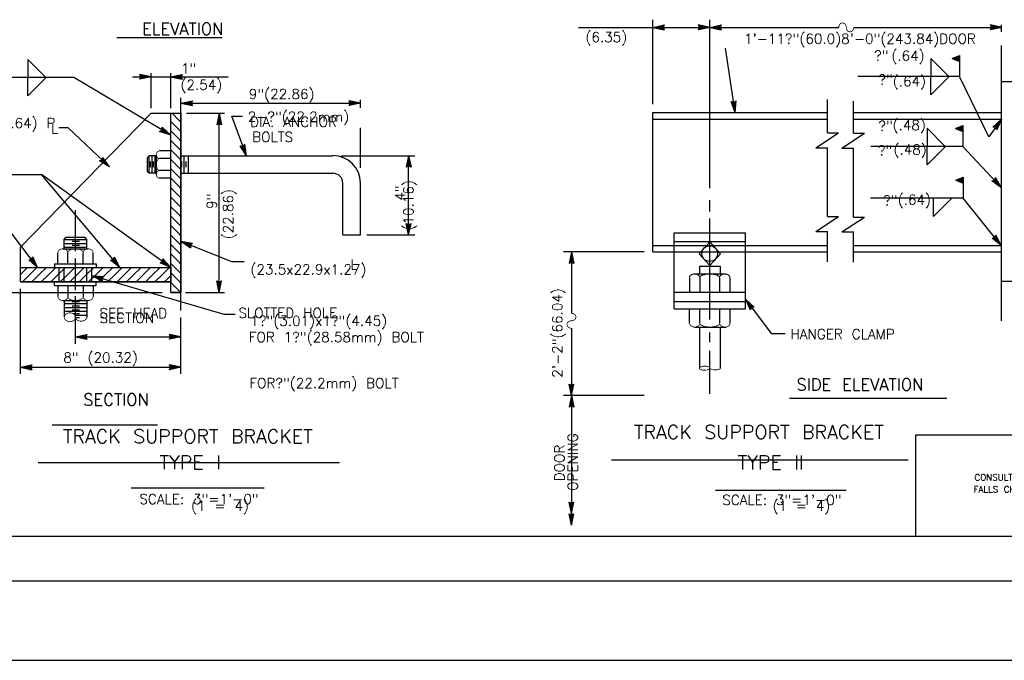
# Model space of a CAD drawing. Extents: x -16 to 1164, y -18 to 483.
# Tile 3 of 15: x -1.98 to 10.39, y -18.5 to -10.44. Entities that reach past the tile are written whole.
import ezdxf
from ezdxf.enums import TextEntityAlignment as Align

# ---------------------------------------------------------------- set-up
doc = ezdxf.new("R2010")
doc.units = 0
doc.header["$MEASUREMENT"] = 0
doc.layers.add('LETTERING', color=7, linetype='CONTINUOUS')
doc.layers.add('OUTLINE', color=7, linetype='CONTINUOUS')
doc.styles.add('TXT_SHX', font='txt.shx')

# ---------------------------------------------------------------- blocks, each defined once
blk = doc.blocks.new('LT1')
at = {"layer": 'OUTLINE', "color": 24, "linetype": 'CONTINUOUS'}
for p, q in [((0, 0), (-0.0015, 0.00032)), ((-0.00135, 0), (-0.0015, 0.00032)), ((0, 0), (-0.0015, -0.00032)), ((-0.0015, -0.00032), (-0.00135, 0)), ((-0.00039, 0), (-0.00136, 0.00021)), ((-0.00127, 0), (-0.00136, 0.00021)), ((-0.00039, 0), (-0.00136, -0.00021)), ((-0.00136, -0.00021), (-0.00127, 0)), ((-0.00076, 0), (-0.00123, 0.00009)), ((-0.00119, 0), (-0.00123, 0.00009)), ((-0.00076, 0), (-0.00123, -0.0001)), ((-0.00123, -0.0001), (-0.00119, 0))]:
    blk.add_line(p, q, dxfattribs=at)
blk = doc.blocks.new('FILLET')
at = {"layer": 'OUTLINE', "color": 24, "linetype": 'CONTINUOUS'}
for q in [(0, 0), (0.00236, -0.00002)]:
    blk.add_line((0, -0.00239), q, dxfattribs=at)
blk = doc.blocks.new('FWELD')
at = {"layer": 'LETTERING', "color": 24, "linetype": 'CONTINUOUS'}
for p, q in [((0.00099, 0.00236), (0, 0.00276)), ((0, 0.00276), (0, 0)), ((0.00091, 0.00236), (0, 0.00273)), ((0.00082, 0.00236), (0, 0.0027)), ((0.00076, 0.00236), (0, 0.00268)), ((0.00067, 0.00236), (0, 0.00264)), ((0.00058, 0.00236), (0, 0.0026)), ((0.00048, 0.00236), (0, 0.00255)), ((0.00041, 0.00236), (0, 0.00253)), ((0.00032, 0.00236), (0, 0.0025)), ((0.00025, 0.00236), (0, 0.00247)), ((0.00017, 0.00236), (0, 0.00244)), ((0.00011, 0.00236), (0, 0.00242)), ((0.00004, 0.00236), (0, 0.00239)), ((0, 0.00236), (0.00099, 0.00236)), ((0.00099, 0.00236), (0, 0.00197)), ((0.00091, 0.00236), (0, 0.002)), ((0.00082, 0.00236), (0, 0.00203)), ((0.00076, 0.00236), (0, 0.00205)), ((0.00067, 0.00236), (0, 0.00209)), ((0.00058, 0.00236), (0, 0.00213)), ((0.00048, 0.00236), (0, 0.00218)), ((0.00041, 0.00236), (0, 0.0022)), ((0.00032, 0.00236), (0, 0.00223)), ((0.00025, 0.00236), (0, 0.00226)), ((0.00017, 0.00236), (0, 0.00229)), ((0.00011, 0.00236), (0, 0.00231)), ((0.00004, 0.00236), (0, 0.00234)), ((0, 0.00236), (0.00099, 0.00236))]:
    blk.add_line(p, q, dxfattribs=at)

msp = doc.modelspace()

# ---------------------------------------------------------------- linework, layer by layer
at = {"layer": 'OUTLINE', "color": 7, "linetype": 'CONTINUOUS'}
for p, q in [((5.976, -11.5), (5.976, -10.44)), ((6.693, -12.558), (6.693, -10.44)), ((10.358, -10.592), (10.358, -10.503)), ((5.044, -10.537), (6.693, -10.537)), ((6.693, -10.537), (8.313, -10.537)), ((8.501, -10.537), (10.362, -10.537)), ((-0.759, -10.665), (0.565, -10.665)), ((7.013, -11.608), (6.89, -10.8)), ((10.358, -14.225), (10.358, -10.765)), ((9.469, -10.927), (9.696, -11.154)), ((9.469, -10.927), (9.469, -11.156)), ((-0.327, -11.553), (-0.327, -11.114)), ((-0.081, -11.553), (-0.081, -11.114)), ((-1.301, -11.168), (-2.801, -11.168)), ((-0.081, -11.892), (-1.301, -11.168)), ((-0.564, -11.158), (-0.327, -11.158)), ((-0.327, -11.158), (-0.081, -11.158)), ((-0.081, -11.158), (0.64, -11.158)), ((9.832, -11.156), (8.553, -11.156)), ((9.469, -11.385), (9.469, -11.156)), ((9.469, -11.385), (9.696, -11.158)), ((10.2, -11.911), (9.832, -11.156)), ((10.358, -11.217), (10.538, -11.217)), ((0.046, -14.098), (0.046, -11.422)), ((0.046, -11.49), (2.304, -11.49)), ((2.303, -11.55), (2.303, -11.448)), ((8.173, -11.862), (8.173, -11.445)), ((8.5, -11.868), (8.5, -11.463)), ((-1.97, -13.302), (-0.327, -11.617)), ((-0.327, -11.617), (0.046, -11.617)), ((-0.081, -13.869), (-0.081, -11.617)), ((0.011, -11.693), (-0.065, -11.617)), ((0.115, -11.617), (0.595, -11.617)), ((0.527, -13.869), (0.527, -11.617)), ((5.976, -11.608), (8.173, -11.608)), ((5.976, -13.36), (5.976, -11.608)), ((8.5, -11.608), (10.358, -11.608)), ((0.011, -11.812), (-0.081, -11.72)), ((0.046, -11.728), (0.011, -11.693)), ((0.871, -12.152), (0.687, -11.655)), ((0.687, -11.655), (0.819, -11.655)), ((5.976, -11.692), (8.173, -11.692)), ((8.5, -11.692), (10.358, -11.692)), ((10.358, -11.692), (10.2, -11.911)), ((-1.371, -11.8), (-1.489, -11.8)), ((-0.852, -12.292), (-1.371, -11.8)), ((0.011, -11.931), (-0.081, -11.839)), ((0.046, -11.847), (0.011, -11.812)), ((2.303, -12.304), (2.303, -11.799)), ((8.025, -12.05), (8.308, -11.862)), ((8.173, -11.862), (8.308, -11.862)), ((8.352, -12.056), (8.635, -11.868)), ((8.5, -11.868), (8.635, -11.868)), ((0.011, -12.05), (-0.081, -11.958)), ((0.046, -11.966), (0.011, -11.931)), ((-0.081, -12.09), (-0.223, -12.09)), ((0.011, -12.169), (-0.081, -12.077)), ((0.046, -12.085), (0.011, -12.05)), ((8.025, -12.05), (8.173, -12.05)), ((8.173, -12.915), (8.173, -12.05)), ((8.352, -12.056), (8.5, -12.056)), ((8.5, -12.921), (8.5, -12.056)), ((9.873, -12.035), (8.717, -12.035)), ((10.358, -12.552), (9.873, -12.035)), ((-0.353, -12.152), (-0.375, -12.171)), ((-0.375, -12.352), (-0.375, -12.171)), ((-0.261, -12.152), (-0.353, -12.152)), ((-0.353, -12.371), (-0.353, -12.152)), ((-0.335, -12.294), (-0.335, -12.223)), ((-0.315, -12.371), (-0.315, -12.152)), ((-0.297, -12.294), (-0.297, -12.223)), ((-0.277, -12.371), (-0.277, -12.152)), ((-0.261, -12.385), (-0.261, -12.143)), ((-0.081, -12.187), (-0.223, -12.187)), ((0.011, -12.288), (-0.081, -12.196)), ((0.046, -12.204), (0.011, -12.169)), ((0.046, -12.152), (1.956, -12.152)), ((0.057, -12.294), (0.057, -12.223)), ((0.087, -12.371), (0.087, -12.152)), ((0.112, -12.294), (0.112, -12.223)), ((0.141, -12.371), (0.141, -12.152)), ((2.058, -12.152), (2.985, -12.152)), ((2.907, -13.147), (2.907, -12.152)), ((-0.353, -12.371), (-0.375, -12.352)), ((-0.261, -12.371), (-0.353, -12.371)), ((-0.081, -12.336), (-0.223, -12.336)), ((0.011, -12.407), (-0.081, -12.315)), ((0.046, -12.323), (0.011, -12.288)), ((0.046, -12.371), (1.956, -12.371)), ((-1.708, -12.392), (-3.331, -12.392)), ((-0.081, -13.555), (-1.705, -12.388)), ((-0.721, -13.555), (-1.704, -12.388)), ((-0.081, -12.433), (-0.223, -12.433)), ((0.011, -12.526), (-0.081, -12.434)), ((0.046, -12.442), (0.011, -12.407)), ((2.081, -13.147), (2.081, -12.496)), ((2.303, -13.147), (2.303, -12.496)), ((0.011, -12.645), (-0.081, -12.553)), ((0.046, -12.561), (0.011, -12.526)), ((0.011, -12.764), (-0.081, -12.672)), ((0.046, -12.68), (0.011, -12.645)), ((6.693, -12.85), (6.693, -12.709)), ((9.878, -12.685), (8.711, -12.685)), ((9.502, -12.914), (9.502, -12.685)), ((9.502, -12.914), (9.729, -12.687)), ((10.355, -13.279), (9.878, -12.685)), ((-1.278, -13.351), (-1.278, -12.835)), ((0.011, -12.883), (-0.081, -12.791)), ((0.046, -12.799), (0.011, -12.764)), ((0.011, -13.002), (-0.081, -12.91)), ((0.046, -12.918), (0.011, -12.883)), ((6.693, -14.211), (6.693, -12.941)), ((8.025, -13.103), (8.308, -12.915)), ((8.173, -12.915), (8.308, -12.915)), ((8.352, -13.109), (8.635, -12.921)), ((8.5, -12.921), (8.635, -12.921)), ((-1.754, -13.555), (-2.176, -13.002)), ((0.011, -13.121), (-0.081, -13.029)), ((0.046, -13.037), (0.011, -13.002)), ((8.025, -13.103), (8.173, -13.103)), ((8.173, -13.484), (8.173, -13.103)), ((8.352, -13.109), (8.5, -13.109)), ((8.5, -13.49), (8.5, -13.109)), ((-1.419, -13.203), (-1.395, -13.174)), ((-1.419, -13.321), (-1.419, -13.203)), ((-1.419, -13.203), (-1.137, -13.203)), ((-1.395, -13.174), (-1.161, -13.174)), ((-1.32, -13.226), (-1.229, -13.226)), ((-1.137, -13.203), (-1.161, -13.174)), ((-1.137, -13.321), (-1.137, -13.203)), ((0.011, -13.24), (-0.081, -13.148)), ((0.046, -13.156), (0.011, -13.121)), ((0.046, -13.225), (0.682, -13.482)), ((2.081, -13.147), (2.303, -13.147)), ((2.384, -13.147), (2.985, -13.147)), ((6.243, -14.075), (6.243, -13.119)), ((6.243, -13.119), (7.142, -13.119)), ((6.243, -13.229), (7.142, -13.229)), ((6.693, -13.235), (6.559, -13.382)), ((6.693, -13.235), (6.827, -13.382)), ((7.142, -14.075), (7.142, -13.119)), ((-1.97, -13.738), (-1.97, -13.302)), ((-1.437, -13.321), (-1.125, -13.321)), ((-1.419, -13.252), (-1.137, -13.252)), ((-1.419, -13.301), (-1.137, -13.301)), ((-1.32, -13.275), (-1.229, -13.275)), ((0.011, -13.359), (-0.081, -13.267)), ((0.046, -13.275), (0.011, -13.24)), ((0.046, -13.394), (0.011, -13.359)), ((5.869, -13.36), (4.856, -13.36)), ((4.954, -13.36), (4.954, -14.132)), ((5.976, -13.279), (6.243, -13.279)), ((5.976, -13.36), (6.243, -13.36)), ((6.243, -13.279), (7.142, -13.279)), ((6.243, -13.36), (7.142, -13.36)), ((7.142, -13.279), (8.173, -13.279)), ((7.142, -13.36), (8.173, -13.36)), ((8.5, -13.279), (10.358, -13.279)), ((8.5, -13.36), (10.358, -13.36)), ((-1.499, -13.508), (-1.499, -13.37)), ((-1.374, -13.508), (-1.374, -13.37)), ((-1.278, -13.839), (-1.278, -13.442)), ((-1.182, -13.508), (-1.182, -13.37)), ((-1.057, -13.508), (-1.057, -13.37)), ((0.011, -13.478), (-0.081, -13.386)), ((0.046, -13.513), (0.011, -13.478)), ((0.682, -13.482), (0.842, -13.482)), ((6.693, -13.529), (6.559, -13.382)), ((6.693, -13.529), (6.827, -13.382)), ((-1.97, -13.555), (-0.081, -13.555)), ((-1.97, -13.643), (-1.882, -13.555)), ((-1.857, -13.649), (-1.763, -13.555)), ((-1.738, -13.649), (-1.644, -13.555)), ((-1.619, -13.649), (-1.525, -13.555)), ((-1.543, -13.508), (-1.017, -13.508)), ((-1.543, -13.508), (-1.543, -13.555)), ((-1.5, -13.649), (-1.406, -13.555)), ((-1.482, -13.739), (-1.482, -13.555)), ((-1.419, -13.739), (-1.419, -13.555)), ((-1.381, -13.649), (-1.287, -13.555)), ((-1.262, -13.649), (-1.168, -13.555)), ((-1.143, -13.649), (-1.049, -13.555)), ((-1.137, -13.739), (-1.137, -13.555)), ((-1.073, -13.739), (-1.073, -13.555)), ((-1.024, -13.649), (-0.93, -13.555)), ((-1.017, -13.508), (-1.017, -13.555)), ((-0.905, -13.649), (-0.811, -13.555)), ((-0.786, -13.649), (-0.692, -13.555)), ((-0.667, -13.649), (-0.573, -13.555)), ((-0.548, -13.649), (-0.454, -13.555)), ((-0.429, -13.649), (-0.335, -13.555)), ((-0.31, -13.649), (-0.216, -13.555)), ((-0.191, -13.649), (-0.097, -13.555)), ((0.011, -13.597), (-0.081, -13.505)), ((0.046, -13.632), (0.011, -13.597)), ((6.562, -13.54), (6.562, -13.637)), ((6.562, -13.54), (6.824, -13.54)), ((6.824, -13.54), (6.824, -13.637)), ((-1.946, -13.738), (-1.857, -13.649)), ((-1.827, -13.738), (-1.738, -13.649)), ((-1.708, -13.738), (-1.619, -13.649)), ((-1.589, -13.738), (-1.5, -13.649)), ((-1.47, -13.738), (-1.381, -13.649)), ((-1.351, -13.738), (-1.262, -13.649)), ((-1.232, -13.738), (-1.143, -13.649)), ((-1.113, -13.738), (-1.024, -13.649)), ((-1.073, -13.657), (0.585, -14.142)), ((-0.994, -13.738), (-0.905, -13.649)), ((-0.875, -13.738), (-0.786, -13.649)), ((-0.756, -13.738), (-0.667, -13.649)), ((-0.637, -13.738), (-0.548, -13.649)), ((-0.518, -13.738), (-0.429, -13.649)), ((-0.399, -13.738), (-0.31, -13.649)), ((-0.28, -13.738), (-0.191, -13.649)), ((-0.161, -13.738), (-0.081, -13.658)), ((0.011, -13.716), (-0.081, -13.624)), ((0.046, -13.751), (0.011, -13.716)), ((6.437, -13.684), (6.437, -13.866)), ((6.499, -13.637), (6.897, -13.637)), ((6.567, -13.684), (6.567, -13.866)), ((6.815, -13.684), (6.815, -13.866)), ((6.945, -13.684), (6.945, -13.866)), ((10.358, -13.726), (10.538, -13.726)), ((-1.97, -13.738), (-0.081, -13.738)), ((-1.97, -14.893), (-1.97, -13.822)), ((-1.543, -13.782), (-1.543, -13.739)), ((-1.543, -13.782), (-1.017, -13.782)), ((-1.499, -13.784), (-1.499, -13.922)), ((-1.374, -13.784), (-1.374, -13.922)), ((-1.182, -13.784), (-1.182, -13.922)), ((-1.057, -13.784), (-1.057, -13.922)), ((-1.017, -13.782), (-1.017, -13.739)), ((0.011, -13.835), (-0.081, -13.743)), ((0.045, -13.869), (0.011, -13.835)), ((-2.512, -13.869), (-0.19, -13.869)), ((-1.437, -13.971), (-1.125, -13.971)), ((-1.419, -13.971), (-1.419, -14.178)), ((-1.278, -14.515), (-1.278, -13.917)), ((-1.137, -13.971), (-1.137, -14.183)), ((-0.074, -13.869), (-0.081, -13.862)), ((-0.081, -13.869), (0.046, -13.869)), ((0.105, -13.869), (0.595, -13.869)), ((6.243, -13.866), (7.142, -13.866)), ((7.142, -13.954), (7.465, -14.386)), ((-1.419, -14.008), (-1.137, -14.008)), ((-1.419, -14.057), (-1.137, -14.057)), ((-1.32, -13.984), (-1.229, -13.984)), ((-1.32, -14.038), (-1.229, -14.038)), ((-1.32, -14.087), (-1.229, -14.087)), ((6.243, -13.982), (7.142, -13.982)), ((6.243, -14.075), (7.142, -14.075)), ((6.439, -14.257), (6.439, -14.075)), ((6.569, -14.257), (6.569, -14.075)), ((6.817, -14.257), (6.817, -14.075)), ((6.947, -14.257), (6.947, -14.075)), ((-1.419, -14.106), (-1.137, -14.106)), ((-1.419, -14.155), (-1.413, -14.155)), ((-1.307, -14.136), (-1.229, -14.136)), ((-1.287, -14.155), (-1.137, -14.155)), ((-1.28, -14.185), (-1.229, -14.185)), ((0.046, -14.893), (0.046, -14.185)), ((0.585, -14.142), (0.726, -14.142)), ((4.954, -14.32), (4.954, -15.167)), ((6.501, -14.304), (6.899, -14.304)), ((6.562, -14.304), (6.562, -14.823)), ((6.824, -14.304), (6.824, -14.823)), ((-1.278, -14.428), (0.046, -14.428)), ((6.693, -14.493), (6.693, -14.372)), ((7.465, -14.386), (7.639, -14.386)), ((6.693, -15.144), (6.693, -14.604)), ((-1.97, -14.811), (0.046, -14.811)), ((5.869, -15.167), (4.856, -15.167)), ((4.954, -15.167), (4.954, -16.649)), ((7.694, -15.197), (9.669, -15.197)), ((-1.57, -15.532), (-0.246, -15.532)), ((9.281, -16.933), (9.281, -15.658)), ((9.281, -15.658), (16.584, -15.658)), ((-1.746, -16.006), (2.041, -16.006)), ((5.456, -15.973), (9.187, -15.973)), ((-0.579, -16.327), (1.092, -16.327)), ((6.763, -16.354), (8.407, -16.354)), ((4.954, -16.649), (4.954, -16.796)), ((-13.89, -16.933), (24.352, -16.933)), ((-15.156, -17.495), (25.082, -17.495)), ((-16.043, -18.495), (25.957, -18.495))]:
    msp.add_line(p, q, dxfattribs=at)
for points, const_width in [([(8.313, -10.537, -0.041295), (8.314, -10.526, -0.042239), (8.316, -10.515, -0.044099), (8.321, -10.506, -0.046788), (8.327, -10.497, -0.050089), (8.334, -10.49, -0.053576), (8.342, -10.485, -0.056586), (8.351, -10.482, -0.058358), (8.36, -10.481, -0.058358), (8.369, -10.482, -0.056586), (8.378, -10.485, -0.053576), (8.386, -10.49, -0.050089), (8.393, -10.497, -0.046788), (8.399, -10.506, -0.044099), (8.403, -10.515, -0.042239), (8.406, -10.526, -0.041295), (8.407, -10.537, -0.041295)], 0.00984), ([(8.501, -10.537, -0.041295), (8.5, -10.548, -0.042239), (8.497, -10.558, -0.044099), (8.493, -10.568, -0.046788), (8.487, -10.576, -0.050089), (8.48, -10.583, -0.053576), (8.472, -10.589, -0.056586), (8.463, -10.592, -0.058358), (8.454, -10.593, -0.058358), (8.445, -10.592, -0.056586), (8.436, -10.589, -0.053576), (8.428, -10.583, -0.050089), (8.421, -10.576, -0.046788), (8.415, -10.568, -0.044099), (8.41, -10.558, -0.042239), (8.408, -10.548, -0.041295), (8.407, -10.537, -0.041295)], 0.00984), ([(-0.224, -12.187, -0.061966), (-0.231, -12.186, -0.059296), (-0.238, -12.183, -0.054915), (-0.245, -12.179, -0.050069), (-0.251, -12.173, -0.045694), (-0.255, -12.165, -0.042276), (-0.259, -12.157, -0.039984), (-0.261, -12.148, -0.038843), (-0.262, -12.138, -0.038843), (-0.261, -12.129, -0.039984), (-0.259, -12.12, -0.042276), (-0.255, -12.111, -0.045694), (-0.251, -12.104, -0.050069), (-0.245, -12.098, -0.054915), (-0.238, -12.094, -0.059296), (-0.231, -12.091, -0.061966), (-0.224, -12.09, -0.061966)], 0.00984), ([(-0.224, -12.336, -0.093168), (-0.231, -12.335, -0.077687), (-0.238, -12.331, -0.059253), (-0.245, -12.324, -0.045127), (-0.25, -12.314, -0.035832), (-0.255, -12.303, -0.030091), (-0.259, -12.29, -0.026799), (-0.261, -12.276, -0.025301), (-0.262, -12.262, -0.025301), (-0.261, -12.247, -0.026799), (-0.259, -12.233, -0.030091), (-0.255, -12.22, -0.035832), (-0.25, -12.209, -0.045127), (-0.245, -12.2, -0.059253), (-0.238, -12.193, -0.077687), (-0.231, -12.188, -0.093168), (-0.224, -12.187, -0.093168)], 0.00984), ([(-0.224, -12.433, -0.062196), (-0.231, -12.432, -0.059465), (-0.238, -12.43, -0.054993), (-0.245, -12.425, -0.050061), (-0.25, -12.419, -0.045623), (-0.255, -12.412, -0.042163), (-0.259, -12.403, -0.039847), (-0.261, -12.394, -0.038696), (-0.262, -12.385, -0.038696), (-0.261, -12.375, -0.039847), (-0.259, -12.366, -0.042163), (-0.255, -12.358, -0.045623), (-0.25, -12.35, -0.050061), (-0.245, -12.344, -0.054993), (-0.238, -12.34, -0.059465), (-0.231, -12.337, -0.062196), (-0.224, -12.336, -0.062196)], 0.00984), ([(-1.499, -13.37, -0.062196), (-1.498, -13.36, -0.059465), (-1.495, -13.351, -0.054993), (-1.489, -13.343, -0.050061), (-1.481, -13.335, -0.045623), (-1.472, -13.329, -0.042163), (-1.461, -13.325, -0.039847), (-1.449, -13.322, -0.038696), (-1.437, -13.321, -0.038696), (-1.425, -13.322, -0.039847), (-1.413, -13.325, -0.042163), (-1.402, -13.329, -0.045623), (-1.393, -13.335, -0.050061), (-1.385, -13.343, -0.054993), (-1.379, -13.351, -0.059465), (-1.376, -13.36, -0.062196), (-1.374, -13.37, -0.062196)], 0.00984), ([(-1.374, -13.37, -0.093168), (-1.372, -13.36, -0.077687), (-1.367, -13.351, -0.059253), (-1.358, -13.343, -0.045127), (-1.346, -13.335, -0.035832), (-1.332, -13.329, -0.030091), (-1.315, -13.325, -0.026799), (-1.297, -13.322, -0.025301), (-1.278, -13.321, -0.025301), (-1.26, -13.322, -0.026799), (-1.242, -13.325, -0.030091), (-1.225, -13.329, -0.035832), (-1.21, -13.335, -0.045127), (-1.199, -13.343, -0.059253), (-1.19, -13.351, -0.077687), (-1.184, -13.36, -0.093168), (-1.182, -13.37, -0.093168)], 0.00984), ([(-1.182, -13.37, -0.061966), (-1.181, -13.36, -0.059296), (-1.178, -13.351, -0.054915), (-1.172, -13.343, -0.050069), (-1.164, -13.335, -0.045694), (-1.155, -13.329, -0.042276), (-1.144, -13.325, -0.039984), (-1.132, -13.322, -0.038843), (-1.12, -13.321, -0.038843), (-1.108, -13.322, -0.039984), (-1.096, -13.325, -0.042276), (-1.085, -13.329, -0.045694), (-1.076, -13.335, -0.050069), (-1.068, -13.343, -0.054915), (-1.062, -13.351, -0.059296), (-1.059, -13.36, -0.061966), (-1.057, -13.37, -0.061966)], 0.00984), ([(6.437, -13.684, -0.067145), (6.438, -13.675, -0.062977), (6.442, -13.666, -0.056478), (6.448, -13.658, -0.049745), (6.456, -13.651, -0.044044), (6.466, -13.645, -0.039819), (6.477, -13.641, -0.037092), (6.489, -13.638, -0.035765), (6.502, -13.637, -0.035765), (6.515, -13.638, -0.037092), (6.527, -13.641, -0.039819), (6.538, -13.645, -0.044044), (6.548, -13.651, -0.049745), (6.556, -13.658, -0.056478), (6.562, -13.666, -0.062977), (6.566, -13.675, -0.067145), (6.567, -13.684, -0.067145)], 0.0138), ([(6.567, -13.684, -0.121412), (6.569, -13.675, -0.086827), (6.576, -13.666, -0.056329), (6.588, -13.658, -0.038443), (6.603, -13.651, -0.028572), (6.622, -13.645, -0.023083), (6.643, -13.641, -0.020122), (6.667, -13.638, -0.018815), (6.691, -13.637, -0.018815), (6.715, -13.638, -0.020122), (6.738, -13.641, -0.023083), (6.76, -13.645, -0.028572), (6.779, -13.651, -0.038443), (6.794, -13.658, -0.056329), (6.805, -13.666, -0.086827), (6.813, -13.675, -0.121412), (6.815, -13.684, -0.121412)], 0.0138), ([(6.815, -13.684, -0.067145), (6.816, -13.675, -0.062977), (6.82, -13.666, -0.056478), (6.826, -13.658, -0.049745), (6.834, -13.651, -0.044044), (6.844, -13.645, -0.039819), (6.855, -13.641, -0.037092), (6.867, -13.638, -0.035765), (6.88, -13.637, -0.035765), (6.893, -13.638, -0.037092), (6.905, -13.641, -0.039819), (6.916, -13.645, -0.044044), (6.926, -13.651, -0.049745), (6.934, -13.658, -0.056478), (6.94, -13.666, -0.062977), (6.944, -13.675, -0.067145), (6.945, -13.684, -0.067145)], 0.0138), ([(-1.499, -13.922, 0.062196), (-1.498, -13.932, 0.059465), (-1.495, -13.941, 0.054993), (-1.489, -13.949, 0.050061), (-1.481, -13.957, 0.045623), (-1.472, -13.963, 0.042163), (-1.461, -13.967, 0.039847), (-1.449, -13.97, 0.038696), (-1.437, -13.971, 0.038696), (-1.425, -13.97, 0.039847), (-1.413, -13.967, 0.042163), (-1.402, -13.963, 0.045623), (-1.393, -13.957, 0.050061), (-1.385, -13.949, 0.054993), (-1.379, -13.941, 0.059465), (-1.376, -13.932, 0.062196), (-1.374, -13.922, 0.062196)], 0.00984), ([(-1.374, -13.922, 0.093168), (-1.372, -13.932, 0.077687), (-1.367, -13.941, 0.059253), (-1.358, -13.949, 0.045127), (-1.346, -13.957, 0.035832), (-1.332, -13.963, 0.030091), (-1.315, -13.967, 0.026799), (-1.297, -13.97, 0.025301), (-1.278, -13.971, 0.025301), (-1.26, -13.97, 0.026799), (-1.242, -13.967, 0.030091), (-1.225, -13.963, 0.035832), (-1.21, -13.957, 0.045127), (-1.199, -13.949, 0.059253), (-1.19, -13.941, 0.077687), (-1.184, -13.932, 0.093168), (-1.182, -13.922, 0.093168)], 0.00984), ([(-1.182, -13.922, 0.061966), (-1.181, -13.932, 0.059296), (-1.178, -13.941, 0.054915), (-1.172, -13.949, 0.050069), (-1.164, -13.957, 0.045694), (-1.155, -13.963, 0.042276), (-1.144, -13.967, 0.039984), (-1.132, -13.97, 0.038843), (-1.12, -13.971, 0.038843), (-1.108, -13.97, 0.039984), (-1.096, -13.967, 0.042276), (-1.085, -13.963, 0.045694), (-1.076, -13.957, 0.050069), (-1.068, -13.949, 0.054915), (-1.062, -13.941, 0.059296), (-1.059, -13.932, 0.061966), (-1.057, -13.922, 0.061966)], 0.00984), ([(-1.278, -14.179, 0.06568), (-1.277, -14.189, 0.061961), (-1.273, -14.199, 0.056076), (-1.266, -14.208, 0.049868), (-1.258, -14.216, 0.044517), (-1.247, -14.222, 0.040495), (-1.235, -14.227, 0.037872), (-1.222, -14.23, 0.036589), (-1.208, -14.231, 0.036589), (-1.194, -14.23, 0.037872), (-1.181, -14.227, 0.040495), (-1.169, -14.222, 0.044517), (-1.158, -14.216, 0.049868), (-1.149, -14.208, 0.056076), (-1.143, -14.199, 0.061961), (-1.139, -14.189, 0.06568), (-1.137, -14.179, 0.06568)], 0.00984), ([(4.954, -14.32, -0.041295), (4.943, -14.319, -0.042239), (4.932, -14.316, -0.044099), (4.923, -14.312, -0.046788), (4.914, -14.306, -0.050089), (4.907, -14.299, -0.053576), (4.902, -14.291, -0.056586), (4.899, -14.282, -0.058358), (4.898, -14.273, -0.058358), (4.899, -14.264, -0.056586), (4.902, -14.255, -0.053576), (4.907, -14.247, -0.050089), (4.914, -14.24, -0.046788), (4.923, -14.234, -0.044099), (4.932, -14.23, -0.042239), (4.943, -14.227, -0.041295), (4.954, -14.226, -0.041295)], 0.00984), ([(4.954, -14.132, -0.041295), (4.965, -14.133, -0.042239), (4.975, -14.136, -0.044099), (4.985, -14.14, -0.046788), (4.994, -14.146, -0.050089), (5.001, -14.153, -0.053576), (5.006, -14.161, -0.056586), (5.009, -14.17, -0.058358), (5.01, -14.179, -0.058358), (5.009, -14.188, -0.056586), (5.006, -14.197, -0.053576), (5.001, -14.205, -0.050089), (4.994, -14.212, -0.046788), (4.985, -14.218, -0.044099), (4.975, -14.222, -0.042239), (4.965, -14.225, -0.041295), (4.954, -14.226, -0.041295)], 0.00984), ([(6.439, -14.257, 0.067145), (6.44, -14.266, 0.062977), (6.444, -14.275, 0.056478), (6.45, -14.283, 0.049745), (6.458, -14.29, 0.044044), (6.468, -14.296, 0.039819), (6.479, -14.301, 0.037092), (6.491, -14.303, 0.035765), (6.504, -14.304, 0.035765), (6.517, -14.303, 0.037092), (6.529, -14.301, 0.039819), (6.54, -14.296, 0.044044), (6.55, -14.29, 0.049745), (6.558, -14.283, 0.056478), (6.564, -14.275, 0.062977), (6.568, -14.266, 0.067145), (6.569, -14.257, 0.067145)], 0.00984), ([(6.569, -14.257, 0.121412), (6.571, -14.266, 0.086827), (6.578, -14.275, 0.056329), (6.59, -14.283, 0.038443), (6.605, -14.29, 0.028572), (6.624, -14.296, 0.023083), (6.645, -14.3, 0.020122), (6.669, -14.303, 0.018815), (6.693, -14.304, 0.018815), (6.717, -14.303, 0.020122), (6.74, -14.3, 0.023083), (6.762, -14.296, 0.028572), (6.781, -14.29, 0.038443), (6.796, -14.283, 0.056329), (6.807, -14.275, 0.086827), (6.815, -14.266, 0.121412), (6.817, -14.257, 0.121412)], 0.00984), ([(6.817, -14.257, 0.067145), (6.818, -14.266, 0.062977), (6.822, -14.275, 0.056478), (6.828, -14.283, 0.049745), (6.836, -14.29, 0.044044), (6.846, -14.296, 0.039819), (6.857, -14.301, 0.037092), (6.869, -14.303, 0.035765), (6.882, -14.304, 0.035765), (6.895, -14.303, 0.037092), (6.907, -14.301, 0.039819), (6.918, -14.296, 0.044044), (6.928, -14.29, 0.049745), (6.936, -14.283, 0.056478), (6.942, -14.275, 0.062977), (6.946, -14.266, 0.067145), (6.947, -14.257, 0.067145)], 0.00984), ([(6.693, -14.819, 0.133691), (6.694, -14.823, 0.088837), (6.698, -14.828, 0.054094), (6.704, -14.832, 0.035626), (6.712, -14.835, 0.025978), (6.721, -14.838, 0.020771), (6.733, -14.841, 0.018007), (6.745, -14.842, 0.016796), (6.758, -14.843, 0.016796), (6.771, -14.843, 0.018007), (6.783, -14.842, 0.020771), (6.794, -14.841, 0.025978), (6.804, -14.838, 0.035626), (6.812, -14.835, 0.054094), (6.819, -14.831, 0.088837), (6.823, -14.827, 0.133691), (6.824, -14.823, 0.133691)], 0.00984)]:
    msp.add_lwpolyline(points, format="xyb", dxfattribs=dict(at, const_width=const_width))
for points in [[(-0.081, -13.869), (-0.081, -11.617), (0.046, -11.617), (0.046, -13.869)], [(-1.97, -13.738), (-1.97, -13.555), (-0.081, -13.555), (-0.081, -13.738)]]:
    msp.add_lwpolyline(points, close=True, dxfattribs=at)
at = {"layer": 'OUTLINE', "color": 7, "linetype": 'CONTINUOUS', "const_width": 0.00984}
for points in [[(-1.278, -14.181, 0.06248), (-1.28, -14.17, 0.059673), (-1.284, -14.16, 0.055088), (-1.29, -14.15, 0.050051), (-1.299, -14.142, 0.045534), (-1.31, -14.135, 0.042023), (-1.322, -14.13, 0.039679), (-1.335, -14.127, 0.038516), (-1.349, -14.126, 0.038516), (-1.363, -14.127, 0.039679), (-1.376, -14.13, 0.042023), (-1.388, -14.135, 0.045534), (-1.399, -14.142, 0.050051), (-1.407, -14.15, 0.055088), (-1.414, -14.16, 0.059673), (-1.418, -14.17, 0.06248), (-1.419, -14.181, 0.06248), (-1.418, -14.192, 0.059673), (-1.414, -14.202, 0.055088), (-1.407, -14.212, 0.050051), (-1.399, -14.22, 0.045534), (-1.388, -14.227, 0.042023), (-1.376, -14.232, 0.039679), (-1.363, -14.235, 0.038516), (-1.349, -14.236, 0.038516), (-1.335, -14.235, 0.039679), (-1.322, -14.232, 0.042023), (-1.31, -14.227, 0.045534), (-1.299, -14.22, 0.050051), (-1.29, -14.212, 0.055088), (-1.284, -14.202, 0.059673), (-1.28, -14.192, 0.06248)], [(6.693, -14.82, 0.118812), (6.692, -14.815, 0.086258), (6.688, -14.81, 0.056748), (6.682, -14.806, 0.039055), (6.673, -14.802, 0.029161), (6.663, -14.8, 0.02362), (6.652, -14.797, 0.020619), (6.64, -14.796, 0.019292), (6.627, -14.796, 0.019292), (6.614, -14.797, 0.020619), (6.602, -14.799, 0.02362), (6.591, -14.801, 0.029161), (6.581, -14.805, 0.039055), (6.573, -14.809, 0.056748), (6.567, -14.813, 0.086258), (6.563, -14.818, 0.118812), (6.562, -14.823, 0.118812), (6.563, -14.828, 0.086258), (6.567, -14.833, 0.056748), (6.573, -14.837, 0.039055), (6.581, -14.841, 0.029161), (6.591, -14.844, 0.02362), (6.603, -14.846, 0.020619), (6.615, -14.847, 0.019292), (6.628, -14.847, 0.019292), (6.641, -14.846, 0.020619), (6.653, -14.844, 0.02362), (6.664, -14.842, 0.029161), (6.674, -14.838, 0.039055), (6.682, -14.834, 0.056748), (6.688, -14.83, 0.086258), (6.692, -14.825, 0.118812)]]:
    msp.add_lwpolyline(points, format="xyb", close=True, dxfattribs=at)
at = {"layer": 'OUTLINE', "color": 7, "linetype": 'CONTINUOUS'}
msp.add_circle((6.691, -13.38), 0.0983, dxfattribs=at)
for radius in [0.347, 0.125]:
    msp.add_arc((1.956, -12.496), radius, 0, 90, dxfattribs=at)

# ---------------------------------------------------------------- block references
at = {"layer": 'LETTERING', "linetype": 'CONTINUOUS', "xscale": -96, "yscale": 96, "zscale": 96}
for p in [(9.832, -11.156), (9.873, -12.035), (9.878, -12.685)]:
    msp.add_blockref('FWELD', p, dxfattribs=at)
at = {"layer": 'OUTLINE', "linetype": 'CONTINUOUS'}
for name, p, xscale, yscale, zscale, rotation in [('LT1', (5.976, -10.537), 96, 96, 96, 180.0000000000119), ('LT1', (6.693, -10.537), 96, 96, 96, 180.0000000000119), ('FILLET', (-1.878, -11.168), -96, 96, 96, 180.0000000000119), ('LT1', (-0.081, -11.158), 96, 96, 96, 180.0000000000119), ('LT1', (0.046, -11.49), 96, 96, 96, 180.0000000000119), ('LT1', (7.013, -11.608), 96.00023256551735, 96.00023256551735, 96.00023256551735, 278.6657129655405), ('LT1', (0.527, -11.617), 96, 96, 96, 90.00000000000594), ('LT1', (10.358, -11.692), 96.00018509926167, 96.00018509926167, 96.00018509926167, 54.19102985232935), ('LT1', (-0.081, -11.892), 96.00015534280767, 96.00015534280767, 96.00015534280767, 329.9501321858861), ('FILLET', (9.425, -12.035), -96, 96, 96, 180.0000000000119), ('LT1', (0.871, -12.152), 96.0002842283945, 96.0002842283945, 96.0002842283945, 290.3156587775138), ('LT1', (-0.852, -12.292), 96.00033690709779, 96.00033690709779, 96.00033690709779, 316.9974818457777), ('LT1', (2.907, -12.152), 96, 96, 96, 90.00000000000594), ('LT1', (10.358, -12.552), 96.00038549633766, 96.00038549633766, 96.00038549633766, 313.1708321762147), ('LT1', (2.907, -13.147), 96, 96, 96, 269.9999999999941), ('LT1', (0.046, -13.225), 96.00023189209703, 96.00023189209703, 96.00023189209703, 157.9968953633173), ('LT1', (10.355, -13.279), 96.00022405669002, 96.00022405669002, 96.00022405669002, 308.765352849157), ('LT1', (4.954, -13.36), 96, 96, 96, 90.00000000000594), ('LT1', (-1.754, -13.555), 96.00004623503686, 96.00004623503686, 96.00004623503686, 307.1950344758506), ('LT1', (-0.721, -13.555), 96.0001058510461, 96.0001058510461, 96.0001058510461, 310.1267185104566), ('LT1', (-0.081, -13.555), 95.99996436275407, 95.99996436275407, 95.99996436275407, 324.2889146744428), ('LT1', (-1.073, -13.657), 96.00017286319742, 96.00017286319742, 96.00017286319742, 163.6946413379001), ('LT1', (0.527, -13.869), 96, 96, 96, 269.9999999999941), ('LT1', (7.142, -13.954), 96.00025388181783, 96.00025388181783, 96.00025388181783, 125.1076461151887), ('LT1', (-1.278, -14.428), 96, 96, 96, 180.0000000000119), ('LT1', (-1.97, -14.811), 96, 96, 96, 180.0000000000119), ('LT1', (4.954, -15.167), 96, 96, 96, 269.9999999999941), ('LT1', (4.954, -15.167), 96, 96, 96, 90.00000000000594), ('LT1', (4.954, -16.649), 96, 96, 96, 269.9999999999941), ('LT1', (4.954, -16.796), 96, 96, 96, 269.9999999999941)]:
    msp.add_blockref(name, p, dxfattribs=dict(at, xscale=xscale, yscale=yscale, zscale=zscale, rotation=rotation))
at = {"layer": 'OUTLINE', "linetype": 'CONTINUOUS', "xscale": 96, "yscale": 96, "zscale": 96}
for name, p in [('LT1', (6.693, -10.537)), ('LT1', (10.362, -10.537)), ('LT1', (-0.327, -11.158)), ('FILLET', (-1.878, -11.168)), ('LT1', (2.304, -11.49)), ('FILLET', (9.425, -12.035)), ('LT1', (0.046, -14.428)), ('LT1', (0.046, -14.811))]:
    msp.add_blockref(name, p, dxfattribs=at)

# ---------------------------------------------------------------- texts
at = {"layer": 'OUTLINE', "color": 7, "linetype": 'CONTINUOUS', "style": 'TXT_SHX'}
for s, height, p in [('ELEVATION', 0.15, (0.068, -10.629)), ('(6.35)', 0.125, (5.392, -10.722)), ('1\'-11?"(60.0)8\'-0"(243.84)DOOR', 0.125, (8.579, -10.742)), ('(.64)', 0.125, (9.183, -10.956)), ('1"', 0.125, (0.144, -11.115)), ('(.64)', 0.125, (9.201, -11.277)), ('9"(22.86)', 0.125, (1.312, -11.437)), ('DIA. ANCHOR', 0.125, (1.461, -11.788)), ('BOLTS', 0.125, (1.199, -11.977)), ('(.64)', 0.125, (9.263, -12.766)), ('(23.5x22.9x1.27)', 0.125, (1.649, -13.643)), ('SEE HEAD', 0.125, (-0.552, -14.194)), ('SECTION', 0.125, (-0.634, -14.252)), ('1?"(3.01)x1?"(4.45)', 0.125, (1.778, -14.289)), ('FOR 1?"(28.58mm) BOLT', 0.125, (1.999, -14.494)), ('8" (20.32)', 0.125, (-0.963, -14.751)), ('FOR?"(22.2mm) BOLT', 0.125, (1.843, -15.071)), ('SIDE ELEVATION', 0.15, (8.579, -15.103)), ('SECTION', 0.15, (-0.769, -15.292)), ('TRACK SUPPORT BRACKET', 0.175, (0.133, -15.766)), ('TRACK SUPPORT BRACKET', 0.175, (7.309, -15.712)), ('TYPE I', 0.175, (0.162, -16.093)), ('TYPE II', 0.175, (7.457, -16.095)), ('CONSULTING ENGINEERS', 0.08, (10.675, -16.235)), ('FALLS CHURCH, INDIANA', 0.08, (10.672, -16.385)), ('SCALE: 3"=1\'-0"', 0.125, (0.274, -16.53)), ('SCALE: 3"=1\'-0"', 0.125, (7.599, -16.541)), ('(1 = 4)', 0.125, (0.538, -16.615)), ('(1 = 4)', 0.125, (7.844, -16.615))]:
    msp.add_text(s, height=height, dxfattribs=at).set_placement(p, align=Align.CENTER)
for s, p in [('?" ', (9.05, -10.953)), ('?" ', (9.104, -11.256)), ('?"(.64) P', (-1.531, -11.802)), ('?" ', (9.104, -11.838)), ('(.48)', (9.407, -11.827)), ('(.48)', (9.419, -12.136)), ('?" ', (9.098, -12.146)), ('?" ', (9.165, -12.775))]:
    msp.add_text(s, height=0.125, dxfattribs=at).set_placement(p, align=Align.RIGHT)
for s, p in [('(2.54)', (0.041, -11.32)), ('2-?"(22.2mm)', (0.886, -11.722)), ('L', (-1.586, -11.87)), ('L', (2.175, -13.58)), ('SLOTTED HOLE', (0.769, -14.189)), ('HANGER CLAMP', (7.705, -14.455))]:
    msp.add_text(s, height=0.125, dxfattribs=at).set_placement(p)
for s, p in [('9" ', (0.497, -12.667)), ('4"', (2.865, -12.619)), ('(10.16)', (2.968, -12.774)), (' (22.86)', (0.702, -12.941)), ('2\'-2"(66.04)', (4.839, -14.379)), ('OPENING', (5.033, -16.003)), ('DOOR', (4.866, -16.014))]:
    msp.add_text(s, height=0.125, rotation=90, dxfattribs=at).set_placement(p, align=Align.CENTER)

doc.saveas('drawing.dxf')
